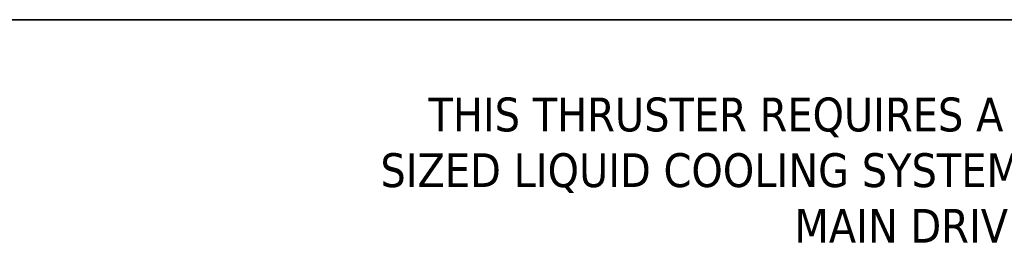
# Model space of a CAD drawing. Header units: millimetres. Extents: x 40 to 4804, y -323 to 2338.
# Tile 22 of 36: x 1702 to 2284, y 2204 to 2336. Entities that reach past the tile are written whole.
import ezdxf

# ---------------------------------------------------------------- set-up
doc = ezdxf.new("R2010")
doc.units = ezdxf.units.MM
doc.header["$LTSCALE"] = 8
doc.layers.add('Border (ISO)', color=7, linetype='Continuous', lineweight=70)
doc.layers.add('Symbol (ISO)', color=7, linetype='Continuous', lineweight=25)
doc.styles.add('Note Text (ISO)', font='tahoma.ttf')

# ---------------------------------------------------------------- blocks, each defined once
blk = doc.blocks.new('Borders OMS Border')
at = {"layer": 'Border (ISO)', "linetype": 'Continuous', "lineweight": 35}
blk.add_line((5, 292), (415, 292), dxfattribs=at)

msp = doc.modelspace()

# ---------------------------------------------------------------- block references
at = {"xscale": 8, "yscale": 8, "zscale": 8}
msp.add_blockref('Borders OMS Border', (0, 0), dxfattribs=at)

# ---------------------------------------------------------------- texts
at = {"layer": 'Symbol (ISO)', "insert": (2403.999, 2289.934), "char_height": 20, "width": 541.66823, "attachment_point": 3, "line_spacing_factor": 0.987884, "style": 'Note Text (ISO)'}
msp.add_mtext('\\fTahoma|b0|i0;\\H20.0000;THIS THRUSTER REQUIRES A SUITABLY\\P SIZED LIQUID COOLING SYSTEM FOR THE\\P MAIN DRIVE MOTOR.\\fCalibri|b1|i0;\\H20.3200;\\P', dxfattribs=at)

doc.saveas('drawing.dxf')
